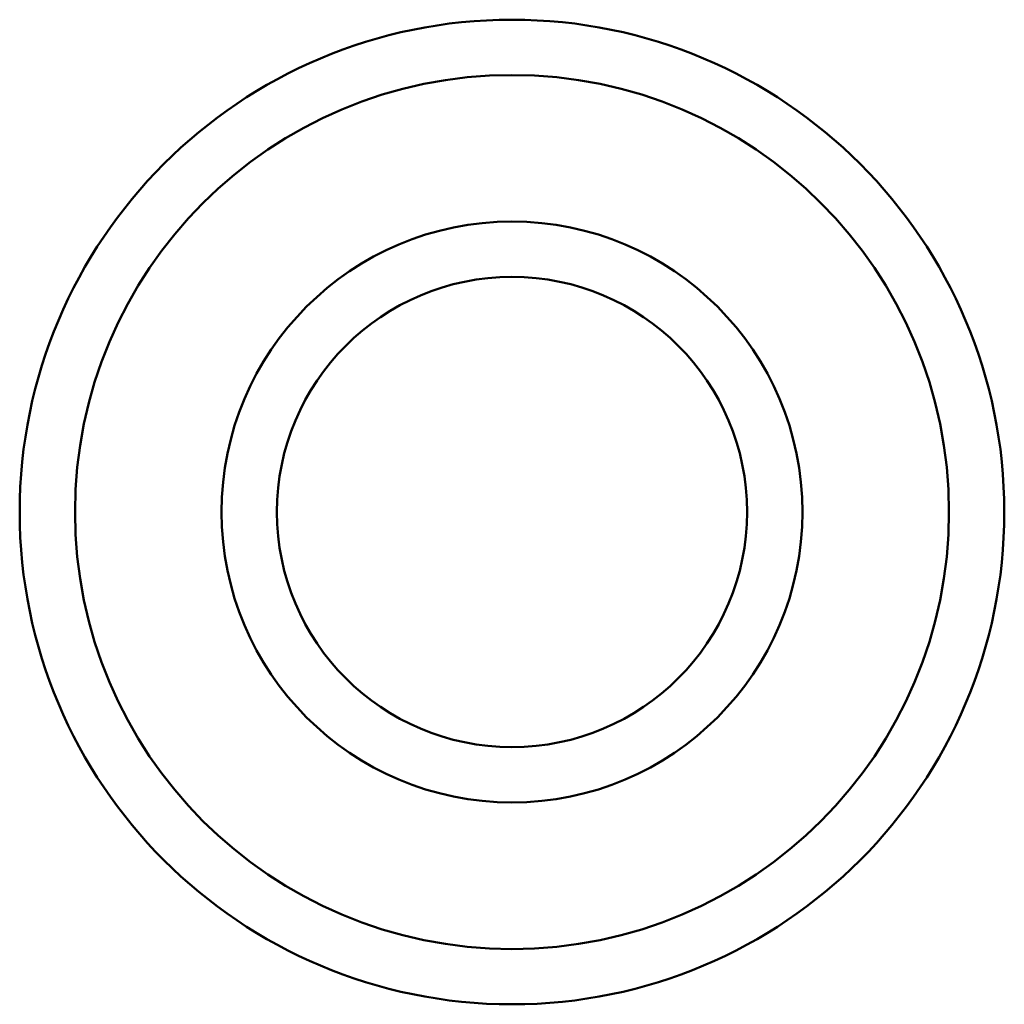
# Model space of a CAD drawing. Header units: millimetres. Extents: x 0 to 1891, y -60 to 594.
# Tile 30 of 118: x 193 to 211, y 337 to 355. Entities that reach past the tile are written whole.
import ezdxf

# ---------------------------------------------------------------- set-up
doc = ezdxf.new("R2010")
doc.units = ezdxf.units.MM
doc.layers.add('Sichtbar (ISO)', color=7, linetype='Continuous', lineweight=50)

msp = doc.modelspace()

# ---------------------------------------------------------------- linework, layer by layer
at = {"layer": 'Sichtbar (ISO)'}
for p, q in [((193.286, 345.883), (193.286, 345.883)), ((211.086, 345.883), (211.086, 345.883))]:
    msp.add_line(p, q, dxfattribs=at)
for radius in [8.9, 7.9, 5.25, 4.25]:
    msp.add_circle((202.186, 345.883), radius, dxfattribs=at)
msp.add_arc((202.186, 345.883), 8.9, 180, 0, dxfattribs=at)

doc.saveas('drawing.dxf')
